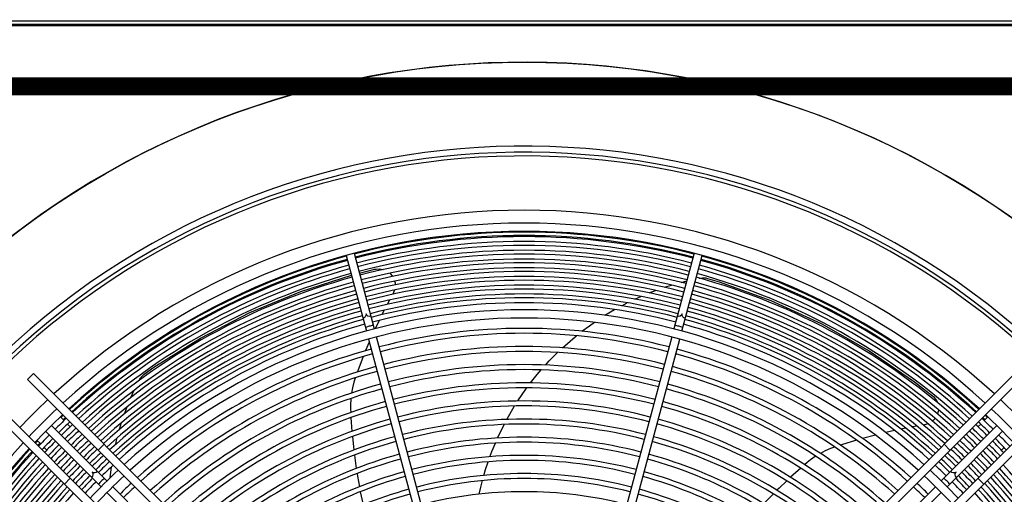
# Model space of a CAD drawing. Header units: centimetres. Extents: x -92429 to 178773, y 2337 to 428125.
# Tile 44 of 138: x 162446 to 162501, y 9070 to 9096. Entities that reach past the tile are written whole.
import ezdxf

# ---------------------------------------------------------------- set-up
doc = ezdxf.new("R2010")
doc.units = ezdxf.units.CM
doc.header["$LTSCALE"] = 50
doc.layers.add('Dach_Ist$0$RYSUNKOWE_NIEDRUK', color=6, linetype='Continuous', plot=False)
doc.layers.add('WL_urządzenia', color=1, linetype='Continuous')

msp = doc.modelspace()

# ---------------------------------------------------------------- linework, layer by layer
at = {"layer": 'Dach_Ist$0$RYSUNKOWE_NIEDRUK', "color": 8, "const_width": 1, "elevation": 2170}
msp.add_lwpolyline([(160950.094, 9220.444), (161038.388, 9507.438), (161038.388, 8972.019), (161038.388, 9092.477), (160878.246, 9092.477), (169338.274, 9092.477)], dxfattribs=at)
at = {"layer": 'WL_urządzenia', "color": 1, "linetype": 'Continuous'}
for p, q in [((162425.178, 9096.149, 2170), (162522.513, 9096.149, 2170)), ((162522.513, 9095.871, 2170), (162425.178, 9095.871, 2170)), ((162425.271, 9095.963, 2170), (162522.42, 9095.963, 2170)), ((162463.845, 9082.982, 2170), (162464.985, 9078.728, 2170)), ((162464.293, 9083.102, 2170), (162465.432, 9078.848, 2170)), ((162483.399, 9083.102, 2170), (162482.259, 9078.848, 2170)), ((162482.707, 9078.728, 2170), (162483.846, 9082.982, 2170)), ((162465.543, 9082.214, 2170), (162465.728, 9082.223, 2170)), ((162465.728, 9082.223, 2170), (162465.907, 9082.195, 2170)), ((162461.306, 9080.957, 2170), (162464.145, 9081.862, 2170)), ((162464.593, 9081.982, 2170), (162465.467, 9082.199, 2170)), ((162465.467, 9082.199, 2170), (162465.543, 9082.214, 2170)), ((162465.907, 9082.195, 2170), (162465.934, 9082.188, 2170)), ((162466.302, 9081.983, 2170), (162466.367, 9081.918, 2170)), ((162466.367, 9081.918, 2170), (162466.458, 9081.799, 2170)), ((162483.686, 9081.704, 2170), (162483.717, 9081.71, 2170)), ((162483.717, 9081.71, 2170), (162483.871, 9081.727, 2170)), ((162483.871, 9081.727, 2170), (162484.054, 9081.713, 2170)), ((162484.054, 9081.713, 2170), (162484.154, 9081.69, 2170)), ((162484.154, 9081.69, 2170), (162484.798, 9081.494, 2170)), ((162466.574, 9081.539, 2170), (162466.596, 9081.433, 2170)), ((162466.596, 9081.433, 2170), (162466.605, 9081.328, 2170)), ((162481.73, 9081.188, 2170), (162482.125, 9081.314, 2170)), ((162482.665, 9081.468, 2170), (162482.983, 9081.549, 2170)), ((162484.798, 9081.494, 2170), (162487.706, 9080.446, 2170)), ((162458.435, 9079.77, 2170), (162461.306, 9080.957, 2170)), ((162466.49, 9080.849, 2170), (162466.461, 9080.796, 2170)), ((162466.518, 9080.903, 2170), (162466.49, 9080.849, 2170)), ((162466.568, 9081.037, 2170), (162466.518, 9080.903, 2170)), ((162480.07, 9080.527, 2170), (162480.269, 9080.618, 2170)), ((162480.269, 9080.618, 2170), (162480.409, 9080.68, 2170)), ((162480.868, 9080.872, 2170), (162481.233, 9081.013, 2170)), ((162466.284, 9080.469, 2170), (162466.155, 9080.226, 2170)), ((162466.286, 9080.473, 2170), (162466.284, 9080.469, 2170)), ((162479.328, 9080.158, 2170), (162479.643, 9080.32, 2170)), ((162487.706, 9080.446, 2170), (162490.532, 9079.148, 2170)), ((162455.671, 9078.342, 2170), (162458.435, 9079.77, 2170)), ((162465.988, 9079.901, 2170), (162465.863, 9079.653, 2170)), ((162478.387, 9079.616, 2170), (162478.93, 9079.939, 2170)), ((162465.703, 9079.327, 2170), (162465.483, 9078.862, 2170)), ((162477.096, 9078.719, 2170), (162477.516, 9079.032, 2170)), ((162477.516, 9079.032, 2170), (162477.791, 9079.225, 2170)), ((162490.532, 9079.148, 2170), (162493.235, 9077.616, 2170)), ((162469.439, 9063.894, 2170), (162465.552, 9078.401, 2170)), ((162475.999, 9077.79, 2170), (162476.708, 9078.41, 2170)), ((162476.708, 9078.41, 2170), (162476.782, 9078.47, 2170)), ((162482.139, 9078.401, 2170), (162478.252, 9063.894, 2170)), ((162453.056, 9076.697, 2170), (162455.671, 9078.342, 2170)), ((162465.149, 9078.115, 2170), (162464.946, 9077.634, 2170)), ((162465.105, 9078.281, 2170), (162468.992, 9063.774, 2170)), ((162478.7, 9063.774, 2170), (162482.587, 9078.281, 2170)), ((162464.813, 9077.306, 2170), (162464.501, 9076.49, 2170)), ((162475.262, 9077.06, 2170), (162475.724, 9077.529, 2170)), ((162493.235, 9077.616, 2170), (162495.772, 9075.88, 2170)), ((162452.505, 9076.309, 2170), (162453.056, 9076.697, 2170)), ((162475.042, 9076.822, 2170), (162475.262, 9077.06, 2170)), ((162445.955, 9076.019, 2170), (162446.282, 9076.346, 2170)), ((162446.282, 9076.346, 2170), (162470.311, 9052.318, 2170)), ((162452.302, 9076.109, 2170), (162452.425, 9076.245, 2170)), ((162452.425, 9076.245, 2170), (162452.505, 9076.309, 2170)), ((162464.501, 9076.49, 2170), (162464.479, 9076.43, 2170)), ((162474.21, 9075.824, 2170), (162474.581, 9076.29, 2170)), ((162474.581, 9076.29, 2170), (162474.803, 9076.552, 2170)), ((162477.381, 9052.318, 2170), (162501.409, 9076.346, 2170)), ((162469.921, 9052.053, 2170), (162445.955, 9076.019, 2170)), ((162452.205, 9075.949, 2170), (162452.22, 9075.977, 2170)), ((162452.22, 9075.977, 2170), (162452.302, 9076.109, 2170)), ((162464.285, 9075.871, 2170), (162464.202, 9075.55, 2170)), ((162464.355, 9076.084, 2170), (162464.285, 9075.871, 2170)), ((162464.361, 9076.101, 2170), (162464.355, 9076.084, 2170)), ((162501.737, 9076.019, 2170), (162477.771, 9052.053, 2170)), ((162495.772, 9075.88, 2170), (162496.776, 9075.102, 2170)), ((162451.763, 9074.999, 2170), (162451.943, 9075.405, 2170)), ((162464.202, 9075.55, 2170), (162464.146, 9075.25, 2170)), ((162473.491, 9074.805, 2170), (162473.944, 9075.467, 2170)), ((162473.944, 9075.467, 2170), (162474.003, 9075.548, 2170)), ((162496.776, 9075.102, 2170), (162496.834, 9075.051, 2170)), ((162496.834, 9075.051, 2170), (162496.955, 9074.911, 2170)), ((162464.106, 9074.906, 2170), (162464.093, 9074.592, 2170)), ((162464.093, 9074.592, 2170), (162464.097, 9074.354, 2170)), ((162464.11, 9074.944, 2170), (162464.106, 9074.906, 2170)), ((162472.876, 9073.771, 2170), (162473.314, 9074.524, 2170)), ((162496.955, 9074.911, 2170), (162497.044, 9074.753, 2170)), ((162497.044, 9074.753, 2170), (162497.055, 9074.727, 2170)), ((162468.082, 9050.089, 2170), (162444.054, 9074.118, 2170)), ((162444.381, 9074.445, 2170), (162468.347, 9050.479, 2170)), ((162451.408, 9074.09, 2170), (162451.552, 9074.479, 2170)), ((162464.097, 9074.354, 2170), (162464.105, 9074.158, 2170)), ((162479.344, 9050.479, 2170), (162503.31, 9074.445, 2170)), ((162503.638, 9074.118, 2170), (162479.609, 9050.089, 2170)), ((162497.108, 9074.22, 2170), (162497.07, 9074.075, 2170)), ((162497.12, 9074.311, 2170), (162497.108, 9074.22, 2170)), ((162450.412, 9070.315, 2170), (162447.299, 9073.429, 2170)), ((162447.798, 9073.913, 2170), (162448.005, 9073.706, 2170)), ((162448.202, 9073.509, 2170), (162448.352, 9073.359, 2170)), ((162451.126, 9073.216, 2170), (162451.24, 9073.591, 2170)), ((162464.121, 9073.869, 2170), (162464.174, 9073.1, 2170)), ((162472.389, 9072.797, 2170), (162472.725, 9073.487, 2170)), ((162495.915, 9073.393, 2170), (162495.644, 9073.345, 2170)), ((162495.92, 9073.394, 2170), (162495.915, 9073.393, 2170)), ((162496.341, 9073.464, 2170), (162496.282, 9073.455, 2170)), ((162496.401, 9073.476, 2170), (162496.341, 9073.464, 2170)), ((162496.538, 9073.518, 2170), (162496.401, 9073.476, 2170)), ((162496.867, 9073.741, 2170), (162496.79, 9073.669, 2170)), ((162496.937, 9073.824, 2170), (162496.867, 9073.741, 2170)), ((162500.392, 9073.429, 2170), (162497.279, 9070.315, 2170)), ((162499.339, 9073.359, 2170), (162499.49, 9073.509, 2170)), ((162499.686, 9073.706, 2170), (162499.893, 9073.913, 2170)), ((162446.971, 9073.101, 2170), (162450.085, 9069.987, 2170)), ((162493.575, 9072.893, 2170), (162492.858, 9072.702, 2170)), ((162494.658, 9073.148, 2170), (162494.155, 9073.035, 2170)), ((162495.286, 9073.277, 2170), (162495.013, 9073.222, 2170)), ((162500.72, 9073.101, 2170), (162497.606, 9069.987, 2170)), ((162446.694, 9072.395, 2170), (162446.487, 9072.602, 2170)), ((162449.93, 9072.043, 2170), (162450.258, 9072.371, 2170)), ((162450.907, 9072.375, 2170), (162450.957, 9072.587, 2170)), ((162450.957, 9072.587, 2170), (162450.995, 9072.736, 2170)), ((162464.2, 9072.814, 2170), (162464.259, 9072.231, 2170)), ((162472.035, 9071.961, 2170), (162472.232, 9072.441, 2170)), ((162472.357, 9072.727, 2170), (162472.389, 9072.797, 2170)), ((162491.682, 9072.349, 2170), (162491.621, 9072.329, 2170)), ((162492.517, 9072.605, 2170), (162491.682, 9072.349, 2170)), ((162497.434, 9072.371, 2170), (162497.761, 9072.043, 2170)), ((162447.041, 9072.048, 2170), (162446.891, 9072.198, 2170)), ((162450.792, 9071.837, 2170), (162450.807, 9071.911, 2170)), ((162464.259, 9072.231, 2170), (162464.279, 9072.053, 2170)), ((162464.314, 9071.769, 2170), (162464.419, 9071.016, 2170)), ((162471.928, 9071.677, 2170), (162471.978, 9071.811, 2170)), ((162471.978, 9071.811, 2170), (162472.035, 9071.961, 2170)), ((162490.758, 9072.005, 2170), (162490.487, 9071.865, 2170)), ((162491.061, 9072.137, 2170), (162490.758, 9072.005, 2170)), ((162491.272, 9072.214, 2170), (162491.061, 9072.137, 2170)), ((162491.289, 9072.219, 2170), (162491.272, 9072.214, 2170)), ((162500.801, 9072.198, 2170), (162500.65, 9072.048, 2170)), ((162471.681, 9070.953, 2170), (162471.825, 9071.39, 2170)), ((162489.75, 9071.352, 2170), (162489.601, 9071.224, 2170)), ((162489.935, 9071.501, 2170), (162489.75, 9071.352, 2170)), ((162490.191, 9071.684, 2170), (162489.935, 9071.501, 2170)), ((162490.223, 9071.705, 2170), (162490.191, 9071.684, 2170)), ((162450.589, 9070.488, 2170), (162450.668, 9071.114, 2170)), ((162464.463, 9070.735, 2170), (162464.489, 9070.576, 2170)), ((162471.582, 9070.625, 2170), (162471.681, 9070.953, 2170)), ((162489.382, 9071.034, 2170), (162488.81, 9070.519, 2170)), ((162448.029, 9070.142, 2170), (162448.357, 9070.47, 2170)), ((162464.489, 9070.576, 2170), (162464.593, 9069.99, 2170)), ((162471.409, 9069.973, 2170), (162471.502, 9070.338, 2170)), ((162488.599, 9070.322, 2170), (162488.177, 9069.917, 2170)), ((162499.334, 9070.47, 2170), (162499.662, 9070.142, 2170)), ((162450.412, 9069.66, 2170), (162461.032, 9059.04, 2170)), ((162461.36, 9059.368, 2170), (162450.74, 9069.987, 2170)), ((162464.646, 9069.712, 2170), (162464.8, 9068.976, 2170)), ((162471.317, 9069.574, 2170), (162471.409, 9069.973, 2170)), ((162496.951, 9069.987, 2170), (162486.332, 9059.368, 2170)), ((162486.659, 9059.04, 2170), (162497.279, 9069.66, 2170)), ((162487.847, 9069.589, 2170), (162487.318, 9069.043, 2170)), ((162488.177, 9069.917, 2170), (162488.049, 9069.791, 2170))]:
    msp.add_line(p, q, dxfattribs=at)
for points in [[(162465.239, 9079.571, -0.407676), (162464.966, 9079.692, -0.407676), (162464.791, 9079.451)], [(162482.9, 9079.451, -0.407676), (162482.725, 9079.692, -0.407676), (162482.453, 9079.571)], [(162465.377, 9079.053, -0.037253), (162465.151, 9079.002, -0.037253), (162464.93, 9078.933)], [(162482.761, 9078.933, -0.037253), (162482.54, 9079.002, -0.037253), (162482.314, 9079.053)], [(162449.883, 9070.844, -0.407676), (162449.587, 9070.813, -0.407676), (162449.556, 9070.517)], [(162498.136, 9070.517, -0.407676), (162498.104, 9070.813, -0.407676), (162497.808, 9070.844)], [(162450.263, 9070.465, -0.037253), (162450.093, 9070.307, -0.037253), (162449.935, 9070.137)], [(162497.756, 9070.137, -0.037253), (162497.599, 9070.307, -0.037253), (162497.429, 9070.465)]]:
    msp.add_lwpolyline(points, format="xyb", dxfattribs=at)
msp.add_circle((162473.846, 9046.554, 2170), 47.277, dxfattribs=at)
for radius, start, end in [(47.277, 319.4416, 310.5584), (42.566, 317.9961, 312.0039), (42.222, 318.0205, 311.9795), (42.012, 318.0356, 311.9644), (38.964, 47.3179, 132.6821), (38.239, 47.362, 132.638), (37.775, 47.3909, 132.6091), (37.729, 75.3519, 104.6481), (37.544, 75.3537, 104.6463), (37.483, 75.3543, 104.6457), (37.205, 75.3569, 104.6431), (36.992, 75.359, 104.641), (37.729, 105.3519, 132.6061), (36.714, 75.3617, 104.6383), (36.501, 75.3638, 104.6362), (36.223, 75.3666, 104.6334), (37.729, 47.3939, 74.6481), (37.544, 105.3537, 132.5943), (37.483, 105.3543, 132.5904), (37.205, 105.3569, 132.5724), (36.992, 105.359, 132.5584), (36.011, 75.3687, 104.6313), (35.732, 75.3716, 104.6284), (36.992, 47.4416, 74.641), (37.205, 47.4276, 74.6431), (37.483, 47.4096, 74.6457), (37.544, 47.4057, 74.6463), (36.714, 105.3617, 132.5399), (36.501, 105.3638, 132.5256), (35.52, 75.3738, 104.6262), (35.242, 75.3768, 104.6232), (36.501, 47.4744, 74.6362), (36.714, 47.4601, 74.6383), (36.223, 105.3666, 132.5065), (36.011, 105.3687, 132.4918), (35.029, 75.3791, 104.6209), (34.751, 75.3821, 104.6179), (36.011, 47.5082, 74.6313), (36.223, 47.4935, 74.6334), (35.732, 105.3716, 132.4723), (35.52, 105.3738, 132.4571), (34.538, 75.3845, 104.6155), (34.26, 75.3876, 104.6124), (34.048, 75.39, 104.61), (35.52, 47.5429, 74.6262), (35.732, 47.5277, 74.6284), (35.242, 105.3768, 132.4371), (35.029, 105.3791, 132.4215), (34.751, 105.3821, 132.4008), (33.769, 75.3932, 104.6068), (34.751, 47.5992, 74.6179), (35.029, 47.5785, 74.6209), (35.242, 47.5629, 74.6232), (34.538, 105.3845, 132.3848), (34.26, 105.3876, 132.3636), (33.372, 47.7066, 132.2934), (32.908, 47.7448, 132.2552), (34.26, 47.6364, 74.6124), (34.538, 47.6152, 74.6155), (34.048, 105.39, 132.3471), (33.769, 105.3932, 132.3252), (33.769, 47.6748, 74.6068), (34.048, 47.6529, 74.61), (32.329, 75.4107, 104.5893), (32.051, 75.4143, 104.5857), (31.31, 75.4241, 104.5759), (32.329, 105.4107, 132.206), (32.051, 105.4143, 132.1817), (31.032, 75.4279, 104.5721), (32.051, 47.8183, 74.5857), (32.329, 47.794, 74.5893), (31.31, 105.4241, 132.1149), (30.291, 75.4384, 104.5616), (31.31, 47.8851, 74.5759), (31.032, 105.4279, 132.0891), (30.013, 75.4424, 104.5576), (31.032, 47.9109, 74.5721), (30.291, 105.4384, 132.0178), (29.272, 75.4536, 104.5464), (30.291, 47.9822, 74.5616), (30.013, 105.4424, 131.9901), (28.994, 75.458, 104.542), (30.013, 48.0099, 74.5576), (38.964, 133.364, 136.636), (29.272, 105.4536, 131.9139), (28.994, 105.458, 131.8843), (28.253, 75.47, 104.53), (27.975, 75.4747, 104.5253), (28.994, 48.1157, 74.542), (29.272, 48.0861, 74.5464), (38.964, 43.364, 46.636), (38.239, 133.333, 136.667), (37.775, 133.3125, 136.6875), (37.729, 133.3104, 133.5921), (37.729, 46.4079, 46.6896), (37.775, 43.3125, 46.6875), (38.239, 43.333, 46.667), (37.483, 133.2993, 134.6457), (37.205, 133.2866, 134.6431), (36.992, 133.2768, 134.641), (37.544, 133.3021, 133.5851), (28.253, 105.47, 131.8025), (27.975, 105.4747, 131.7707), (27.234, 75.4876, 104.5124), (26.956, 75.4926, 104.5074), (27.975, 48.2293, 74.5253), (28.253, 48.1975, 74.53), (36.992, 45.359, 46.7232), (37.205, 45.3569, 46.7134), (37.483, 45.3543, 46.7007), (37.544, 46.4149, 46.6979), (37.483, 135.3543, 136.7007), (36.714, 133.2637, 134.6383), (36.501, 133.2536, 134.6362), (36.223, 133.2402, 134.6334), (36.223, 45.3666, 46.7598), (36.501, 45.3638, 46.7464), (36.714, 45.3617, 46.7363), (37.483, 43.2993, 44.6457), (38.239, 137.3619, 222.6381), (37.729, 136.4079, 136.6896), (37.544, 136.4149, 136.6979), (37.205, 135.3569, 136.7134), (36.992, 135.359, 136.7232), (36.714, 135.3617, 136.7363), (36.011, 133.2298, 134.6313), (35.732, 133.216, 134.6284), (35.52, 133.2053, 134.6262), (27.234, 105.4876, 131.6827), (26.956, 105.4926, 131.6484), (26.215, 75.5065, 104.4935), (25.937, 75.512, 104.488), (26.956, 48.3516, 74.5074), (27.234, 48.3173, 74.5124), (35.52, 45.3738, 46.7947), (35.732, 45.3716, 46.784), (36.011, 45.3687, 46.7702), (36.714, 43.2637, 44.6383), (36.992, 43.2768, 44.641), (37.205, 43.2866, 44.6431), (37.775, 137.3909, 222.6091), (37.729, 137.3939, 164.6481), (37.544, 137.4057, 164.6463), (37.483, 137.4096, 164.6457), (37.205, 137.4276, 164.6431), (36.501, 135.3638, 136.7464), (36.223, 135.3666, 136.7598), (36.011, 135.3687, 136.7702), (35.242, 133.1912, 134.6232), (35.029, 133.1802, 134.6209), (34.751, 133.1656, 134.6179), (34.538, 133.1543, 134.6155), (26.215, 105.5065, 131.5536), (25.196, 75.527, 104.473), (26.215, 48.4464, 74.4935), (34.538, 45.3845, 46.8457), (34.751, 45.3821, 46.8344), (35.029, 45.3791, 46.8198), (35.242, 45.3768, 46.8088), (36.011, 43.2298, 44.6313), (36.223, 43.2402, 44.6334), (36.501, 43.2536, 44.6362), (36.992, 137.4416, 164.641), (36.714, 137.4601, 164.6383), (36.501, 137.4744, 164.6362), (35.732, 135.3716, 136.784), (35.52, 135.3738, 136.7947), (35.242, 135.3768, 136.8088), (34.26, 133.1393, 134.6124), (34.048, 133.1277, 134.61), (33.769, 133.1123, 134.6068), (25.937, 105.512, 131.5166), (24.918, 75.5329, 104.4671), (25.937, 48.4834, 74.488), (33.769, 45.3932, 46.8877), (34.048, 45.39, 46.8723), (34.26, 45.3876, 46.8607), (35.242, 43.1912, 44.6232), (35.52, 43.2053, 44.6262), (35.732, 43.216, 44.6284), (36.501, 15.3638, 42.5256), (36.223, 137.4935, 164.6334), (36.011, 137.5082, 164.6313), (35.732, 137.5277, 164.6284), (35.029, 135.3791, 136.8198), (34.751, 135.3821, 136.8344), (34.538, 135.3845, 136.8457), (34.26, 135.3876, 136.8607), (33.372, 133.0898, 136.9102), (25.196, 105.527, 131.414), (24.177, 75.5492, 104.4508), (25.196, 48.586, 74.473), (33.372, 43.0898, 46.9102), (34.26, 43.1393, 44.6124), (34.538, 43.1543, 44.6155), (34.751, 43.1656, 44.6179), (35.029, 43.1802, 44.6209), (35.732, 15.3716, 42.4723), (36.011, 15.3687, 42.4918), (36.223, 15.3666, 42.5065), (35.52, 137.5429, 164.6262), (35.242, 137.5629, 164.6232), (35.029, 137.5785, 164.6209), (34.048, 135.39, 136.8723), (33.769, 135.3932, 136.8877), (32.908, 133.0629, 136.9371), (32.329, 133.0281, 134.5893), (24.918, 105.5329, 131.374), (23.899, 75.5556, 104.4444), (24.918, 48.626, 74.4671), (32.329, 45.4107, 46.9719), (32.908, 43.0629, 46.9371), (33.769, 43.1123, 44.6068), (34.048, 43.1277, 44.61), (35.029, 15.3791, 42.4215), (35.242, 15.3768, 42.4371), (35.52, 15.3738, 42.4571), (34.751, 137.5992, 164.6179), (34.538, 137.6152, 164.6155), (34.26, 137.6364, 164.6124), (32.051, 133.011, 134.5857), (24.177, 105.5492, 131.2627), (23.899, 105.5556, 131.2191), (23.158, 75.5734, 104.4266), (23.899, 48.7809, 74.4444), (24.177, 48.7373, 74.4508), (32.051, 45.4143, 46.989), (34.26, 15.3876, 42.3636), (34.538, 15.3845, 42.3848), (34.751, 15.3821, 42.4008)]:
    msp.add_arc((162473.846, 9046.554, 2170), radius, start, end, dxfattribs=at)

doc.saveas('drawing.dxf')
